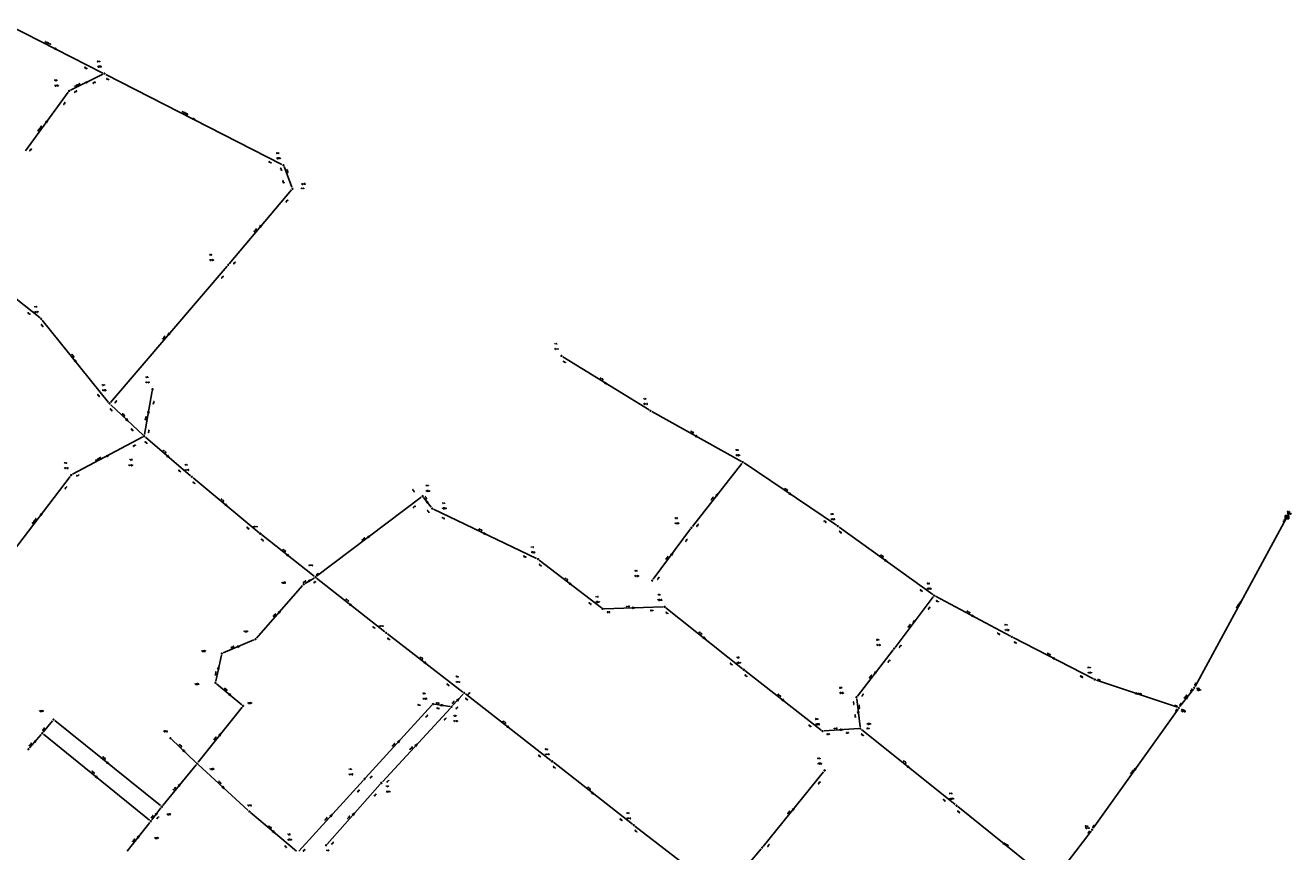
# Model space of a CAD drawing. Header units: metres. Extents: x 183111 to 185656, y 327391 to 329490.
# Tile 23 of 23: x 185020 to 185656, y 329038 to 329453. Entities that reach past the tile are written whole.
import ezdxf

# ---------------------------------------------------------------- set-up
doc = ezdxf.new("R2010")
doc.units = ezdxf.units.M
doc.header["$LTSCALE"] = 0.2
for name, color, linetype in [('B_RIO_L_PUTDEKSEL', 252, 'Continuous'), ('I90_PUTNUMMER', 252, 'Continuous'), ('I90_STRENG', 252, 'Continuous'), ('I90_TEKST', 252, 'Continuous')]:
    doc.layers.add(name, color=color, linetype=linetype)
doc.styles.get("Standard").update_dxf_attribs({"font": 'romans.shx'})

msp = doc.modelspace()

# ---------------------------------------------------------------- linework, layer by layer
at = {"layer": 'B_RIO_L_PUTDEKSEL', "lineweight": -3}
for centre in [(185059.5, 329429.1), (185041.8, 329420.4), (185149.5, 329383), (185154.1, 329371.2), (185121.8, 329332.9), (185027.8, 329305.7), (185289.3, 329287.1), (185083.7, 329270.3), (185062.1, 329263.1), (185334, 329259.5), (185079.5, 329246.7), (185380.4, 329233.7), (185042.8, 329227.2), (185103.5, 329226.3), (185219.5, 329216.5), (185224.3, 329210.3), (185137.9, 329197.7), (185354.6, 329200.7), (185428.2, 329201.5), (185277.5, 329184.9), (185159.7, 329172.3), (185165.6, 329175.8), (185334.9, 329174.1), (185476.6, 329166.6), (185310, 329159.9), (185341.2, 329160.9), (185201.2, 329147.8), (185135.4, 329144.6), (185456.5, 329139.9), (185515.7, 329145.8), (185118.5, 329137.4), (185380.9, 329129.3), (185115.3, 329122.7), (185557.4, 329124.3), (185240.4, 329117.6), (185437.6, 329115.4), (185607.4, 329120.2), (185129.2, 329111.1), (185224.7, 329112), (185234, 329110.6), (185599.7, 329110.1), (185034, 329104.2), (185028.3, 329097.3), (185420.5, 329098.4), (185439.5, 329099.7), (185021.3, 329089.3), (185092.7, 329094.8), (185284.6, 329083.2), (185106.1, 329082.1), (185421.6, 329078.6), (185190.3, 329074.3), (185198.7, 329072.3), (185088.4, 329060.4), (185132.4, 329057.9), (185487.9, 329060.9), (185082.9, 329053.1), (185325.6, 329051.1), (185556, 329048.8), (185171, 329041), (185390.2, 329039.8)]:
    msp.add_circle(centre, 0.25, dxfattribs=at)
at = {"layer": 'I90_STRENG', "lineweight": -3, "ltscale": 0.7}
for points in [[(185011.5, 329453.4), (185058.78, 329429.4)], [(185034.77, 329441.98), (185034.47, 329441.4)], [(185034.47, 329441.4), (185034.91, 329441.55)], [(185035.78, 329441.1), (185034.47, 329441.4)], [(185035.2, 329441.4), (185034.47, 329441.4)], [(185035.49, 329441.25), (185034.47, 329441.4)], [(185034.62, 329441.69), (185035.78, 329441.1)], [(185035.78, 329441.1), (185034.77, 329441.98)], [(185034.77, 329441.98), (185035.2, 329441.4)], [(185034.91, 329441.55), (185034.77, 329441.98)], [(185034.77, 329441.98), (185035.49, 329441.25)], [(185042.5, 329420.8), (185058.77, 329428.78)], [(185060.2, 329428.7), (185148.78, 329383.33)], [(185019.8, 329390.3), (185041.36, 329419.82)], [(185051.28, 329425.09), (185049.97, 329424.8)], [(185049.97, 329424.8), (185050.99, 329424.94)], [(185049.97, 329424.8), (185050.26, 329424.22)], [(185049.97, 329424.8), (185050.7, 329424.8)], [(185050.41, 329424.66), (185049.97, 329424.8)], [(185050.12, 329424.51), (185051.28, 329425.09)], [(185051.28, 329425.09), (185050.26, 329424.22)], [(185050.99, 329424.94), (185050.26, 329424.22)], [(185050.7, 329424.8), (185050.26, 329424.22)], [(185050.26, 329424.22), (185050.41, 329424.66)], [(185030.88, 329405.52), (185029.85, 329404.67)], [(185029.85, 329404.67), (185030.69, 329405.26)], [(185029.85, 329404.67), (185030.5, 329405)], [(185030.31, 329404.74), (185029.85, 329404.67)], [(185029.85, 329404.67), (185030.38, 329404.28)], [(185030.12, 329404.47), (185030.88, 329405.52)], [(185030.38, 329404.28), (185030.31, 329404.74)], [(185030.88, 329405.52), (185030.38, 329404.28)], [(185030.69, 329405.26), (185030.38, 329404.28)], [(185030.5, 329405), (185030.38, 329404.28)], [(185104.07, 329406.68), (185103.77, 329406.11)], [(185103.77, 329406.11), (185104.21, 329406.25)], [(185105.08, 329405.8), (185103.77, 329406.11)], [(185104.5, 329406.1), (185103.77, 329406.11)], [(185104.79, 329405.95), (185103.77, 329406.11)], [(185103.92, 329406.4), (185105.08, 329405.8)], [(185105.08, 329405.8), (185104.07, 329406.68)], [(185104.07, 329406.68), (185104.5, 329406.1)], [(185104.21, 329406.25), (185104.07, 329406.68)], [(185104.07, 329406.68), (185104.79, 329405.95)], [(185149.8, 329382.3), (185153.81, 329371.98)], [(185122.3, 329333.5), (185153.57, 329370.56)], [(185137.48, 329351.6), (185138.07, 329352.81)], [(185138.32, 329352.6), (185137.48, 329351.6)], [(185137.48, 329351.6), (185138.57, 329352.39)], [(185137.69, 329351.85), (185138.07, 329352.81)], [(185138.57, 329352.39), (185137.69, 329351.85)], [(185137.9, 329352.1), (185138.07, 329352.81)], [(185138.57, 329352.39), (185137.9, 329352.1)], [(185138.57, 329352.39), (185138.07, 329352.81)], [(185138.07, 329352.81), (185138.11, 329352.35)], [(185138.11, 329352.35), (185138.57, 329352.39)], [(184981.2, 329342.6), (185027.15, 329306.18)], [(185062.6, 329263.7), (185121.27, 329332.29)], [(185028.3, 329305.1), (185061.6, 329263.75)], [(185091.48, 329297.51), (185092.08, 329298.71)], [(185092.32, 329298.49), (185091.48, 329297.51)], [(185091.48, 329297.51), (185092.57, 329298.28)], [(185091.69, 329297.75), (185092.08, 329298.71)], [(185092.57, 329298.28), (185091.69, 329297.75)], [(185091.9, 329298), (185092.08, 329298.71)], [(185092.57, 329298.28), (185091.9, 329298)], [(185092.57, 329298.28), (185092.08, 329298.71)], [(185092.08, 329298.71), (185092.11, 329298.25)], [(185092.11, 329298.25), (185092.57, 329298.28)], [(185290, 329286.7), (185333.34, 329259.95)], [(185044.74, 329285.11), (185044.24, 329284.7)], [(185045.31, 329283.89), (185044.24, 329284.7)], [(185044.9, 329284.4), (185044.24, 329284.7)], [(185044.24, 329284.7), (185044.7, 329284.65)], [(185045.1, 329284.15), (185044.24, 329284.7)], [(185044.49, 329284.91), (185045.31, 329283.89)], [(185044.7, 329284.65), (185044.74, 329285.11)], [(185045.31, 329283.89), (185044.74, 329285.11)], [(185044.74, 329285.11), (185044.9, 329284.4)], [(185044.74, 329285.11), (185045.1, 329284.15)], [(185311.32, 329273.92), (185310.98, 329273.36)], [(185310.98, 329273.36), (185311.42, 329273.47)], [(185311.15, 329273.64), (185312.25, 329272.96)], [(185312.25, 329272.96), (185311.32, 329273.92)], [(185311.32, 329273.92), (185311.7, 329273.3)], [(185311.42, 329273.47), (185311.32, 329273.92)], [(185311.32, 329273.92), (185311.98, 329273.13)], [(185079.6, 329247.5), (185083.52, 329269.55)], [(185312.25, 329272.96), (185310.98, 329273.36)], [(185311.7, 329273.3), (185310.98, 329273.36)], [(185311.98, 329273.13), (185310.98, 329273.36)], [(185062.7, 329262.5), (185078.94, 329247.19)], [(185070.55, 329255.58), (185070.1, 329255.11)], [(185070.1, 329255.11), (185070.56, 329255.12)], [(185071.27, 329254.45), (185070.1, 329255.11)], [(185070.8, 329254.9), (185070.1, 329255.11)], [(185071.04, 329254.68), (185070.1, 329255.11)], [(185070.33, 329255.34), (185071.27, 329254.45)], [(185071.27, 329254.45), (185070.55, 329255.58)], [(185070.55, 329255.58), (185070.8, 329254.9)], [(185070.56, 329255.12), (185070.55, 329255.58)], [(185070.55, 329255.58), (185071.04, 329254.68)], [(185081.49, 329257.86), (185081.39, 329259.2)], [(185082.03, 329259.08), (185081.39, 329259.2)], [(185081.6, 329258.5), (185081.39, 329259.2)], [(185081.39, 329259.2), (185081.66, 329258.82)], [(185081.54, 329258.18), (185081.39, 329259.2)], [(185081.71, 329259.14), (185081.49, 329257.86)], [(185081.49, 329257.86), (185082.03, 329259.08)], [(185082.03, 329259.08), (185081.54, 329258.18)], [(185082.03, 329259.08), (185081.6, 329258.5)], [(185081.66, 329258.82), (185082.03, 329259.08)], [(185334.7, 329259.1), (185379.71, 329234.07)], [(185043.5, 329227.6), (185078.79, 329246.35)], [(185080.1, 329246.2), (185102.88, 329226.86)], [(185356.79, 329247.2), (185356.47, 329246.63)], [(185356.47, 329246.63), (185356.92, 329246.76)], [(185357.77, 329246.28), (185356.47, 329246.63)], [(185357.2, 329246.6), (185356.47, 329246.63)], [(185357.48, 329246.44), (185356.47, 329246.63)], [(185356.63, 329246.91), (185357.77, 329246.28)], [(185357.77, 329246.28), (185356.79, 329247.2)], [(185356.79, 329247.2), (185357.2, 329246.6)], [(185356.92, 329246.76), (185356.79, 329247.2)], [(185356.79, 329247.2), (185357.48, 329246.44)], [(185061.77, 329237.2), (185060.47, 329236.88)], [(185060.47, 329236.88), (185061.49, 329237.05)], [(185060.47, 329236.88), (185061.2, 329236.9)], [(185060.47, 329236.88), (185060.78, 329236.31)], [(185060.91, 329236.75), (185060.47, 329236.88)], [(185060.62, 329236.59), (185061.77, 329237.2)], [(185061.77, 329237.2), (185060.78, 329236.31)], [(185061.49, 329237.05), (185060.78, 329236.31)], [(185061.2, 329236.9), (185060.78, 329236.31)], [(185060.78, 329236.31), (185060.91, 329236.75)], [(185091.21, 329237.17), (185090.79, 329236.67)], [(185090.79, 329236.67), (185091.25, 329236.71)], [(185091.99, 329236.08), (185090.79, 329236.67)], [(185091.5, 329236.5), (185090.79, 329236.67)], [(185091.75, 329236.29), (185090.79, 329236.67)], [(185091, 329236.92), (185091.99, 329236.08)], [(185091.99, 329236.08), (185091.21, 329237.17)], [(185091.21, 329237.17), (185091.5, 329236.5)], [(185091.25, 329236.71), (185091.21, 329237.17)], [(185091.21, 329237.17), (185091.75, 329236.29)], [(185355.1, 329201.3), (185379.93, 329233.04)], [(185381.1, 329233.3), (185427.56, 329202.01)], [(185013.4, 329188.4), (185042.32, 329226.51)], [(185104.1, 329225.8), (185137.28, 329198.2)], [(185367.9, 329217.71), (185366.84, 329216.89)], [(185366.84, 329216.89), (185367.7, 329217.46)], [(185366.84, 329216.89), (185367.5, 329217.2)], [(185367.3, 329216.94), (185366.84, 329216.89)], [(185366.84, 329216.89), (185367.36, 329216.49)], [(185367.1, 329216.69), (185367.9, 329217.71)], [(185367.36, 329216.49), (185367.3, 329216.94)], [(185367.9, 329217.71), (185367.36, 329216.49)], [(185367.7, 329217.46), (185367.36, 329216.49)], [(185367.5, 329217.2), (185367.36, 329216.49)], [(185403.94, 329218.23), (185403.58, 329217.69)], [(185403.58, 329217.69), (185404.03, 329217.78)], [(185404.84, 329217.24), (185403.58, 329217.69)], [(185404.3, 329217.6), (185403.58, 329217.69)], [(185404.57, 329217.42), (185403.58, 329217.69)], [(185403.76, 329217.96), (185404.84, 329217.24)], [(185404.84, 329217.24), (185403.94, 329218.23)], [(185403.94, 329218.23), (185404.3, 329217.6)], [(185404.03, 329217.78), (185403.94, 329218.23)], [(185403.94, 329218.23), (185404.57, 329217.42)], [(185120.41, 329212.66), (185119.99, 329212.16)], [(185119.99, 329212.16), (185120.45, 329212.21)], [(185121.2, 329211.58), (185119.99, 329212.16)], [(185120.7, 329212), (185119.99, 329212.16)], [(185120.95, 329211.79), (185119.99, 329212.16)], [(185120.2, 329212.41), (185121.2, 329211.58)], [(185121.2, 329211.58), (185120.41, 329212.66)], [(185120.41, 329212.66), (185120.7, 329212)], [(185120.45, 329212.21), (185120.41, 329212.66)], [(185120.41, 329212.66), (185120.95, 329211.79)], [(185166.2, 329176.3), (185218.83, 329216.02)], [(185220, 329215.9), (185223.82, 329210.98)], [(185221.76, 329214.11), (185221.24, 329213.71)], [(185222.3, 329212.89), (185221.24, 329213.71)], [(185221.9, 329213.4), (185221.24, 329213.71)], [(185221.24, 329213.71), (185221.7, 329213.66)], [(185222.1, 329213.14), (185221.24, 329213.71)], [(185221.5, 329213.91), (185222.3, 329212.89)], [(185221.7, 329213.66), (185221.76, 329214.11)], [(185222.3, 329212.89), (185221.76, 329214.11)], [(185221.76, 329214.11), (185221.9, 329213.4)], [(185221.76, 329214.11), (185222.1, 329213.14)], [(185225, 329210), (185276.76, 329185.28)], [(185028.19, 329208.02), (185027.15, 329207.18)], [(185027.15, 329207.18), (185028, 329207.76)], [(185027.15, 329207.18), (185027.8, 329207.5)], [(185027.6, 329207.24), (185027.15, 329207.18)], [(185027.15, 329207.18), (185027.67, 329206.78)], [(185027.41, 329206.98), (185028.19, 329208.02)], [(185027.67, 329206.78), (185027.6, 329207.24)], [(185028.19, 329208.02), (185027.67, 329206.78)], [(185028, 329207.76), (185027.67, 329206.78)], [(185027.8, 329207.5), (185027.67, 329206.78)], [(185607.8, 329120.9), (185653.63, 329205.31)], [(185654.9, 329206.9), (185653.1, 329206.9)], [(185653.1, 329206.9), (185653.1, 329205.1)], [(185653.1, 329205.1), (185654.9, 329205.1)], [(185654.6, 329206.6), (185653.4, 329206.6)], [(185653.4, 329206.6), (185653.4, 329205.4)], [(185653.4, 329206.6), (185654.6, 329205.4)], [(185653.4, 329206.36), (185654.36, 329205.4)], [(185653.4, 329206.12), (185654.12, 329205.4)], [(185653.4, 329205.88), (185653.88, 329205.4)], [(185653.4, 329205.64), (185653.64, 329205.4)], [(185653.4, 329205.4), (185654.6, 329205.4)], [(185653.64, 329206.6), (185654.6, 329205.64)], [(185653.88, 329206.6), (185654.6, 329205.88)], [(185654.12, 329206.6), (185654.6, 329206.12)], [(185654.36, 329206.6), (185654.6, 329206.36)], [(185654.6, 329205.4), (185654.6, 329206.6)], [(185654.9, 329205.1), (185654.9, 329206.9)], [(185138.5, 329197.2), (185164.93, 329176.32)], [(185250.45, 329198.17), (185250.17, 329197.59)], [(185250.17, 329197.59), (185250.61, 329197.74)], [(185250.9, 329197.6), (185250.17, 329197.59)], [(185251.49, 329197.32), (185250.17, 329197.59)], [(185251.19, 329197.46), (185250.17, 329197.59)], [(185250.31, 329197.88), (185251.49, 329197.32)], [(185251.49, 329197.32), (185250.45, 329198.17)], [(185250.45, 329198.17), (185250.9, 329197.6)], [(185250.61, 329197.74), (185250.45, 329198.17)], [(185250.45, 329198.17), (185251.19, 329197.46)], [(185335.4, 329174.8), (185354.14, 329200.11)], [(185428.9, 329201), (185476, 329167.03)], [(185193.02, 329196.59), (185191.79, 329196.07)], [(185191.79, 329196.07), (185192.76, 329196.4)], [(185191.79, 329196.07), (185192.5, 329196.2)], [(185191.79, 329196.07), (185192.18, 329195.55)], [(185192.24, 329196), (185191.79, 329196.07)], [(185191.98, 329195.81), (185193.02, 329196.59)], [(185193.02, 329196.59), (185192.18, 329195.55)], [(185192.76, 329196.4), (185192.18, 329195.55)], [(185192.5, 329196.2), (185192.18, 329195.55)], [(185192.18, 329195.55), (185192.24, 329196)], [(185151.49, 329187.46), (185151.09, 329186.95)], [(185151.09, 329186.95), (185151.54, 329187)], [(185152.31, 329186.4), (185151.09, 329186.95)], [(185151.8, 329186.8), (185151.09, 329186.95)], [(185152.05, 329186.6), (185151.09, 329186.95)], [(185151.29, 329187.2), (185152.31, 329186.4)], [(185152.31, 329186.4), (185151.49, 329187.46)], [(185151.49, 329187.46), (185151.8, 329186.8)], [(185151.54, 329187), (185151.49, 329187.46)], [(185151.49, 329187.46), (185152.05, 329186.6)], [(185345.19, 329187.92), (185344.15, 329187.07)], [(185344.15, 329187.07), (185344.99, 329187.66)], [(185344.15, 329187.07), (185344.8, 329187.4)], [(185344.61, 329187.14), (185344.15, 329187.07)], [(185344.15, 329187.07), (185344.67, 329186.68)], [(185344.41, 329186.88), (185345.19, 329187.92)], [(185344.67, 329186.68), (185344.61, 329187.14)], [(185345.19, 329187.92), (185344.67, 329186.68)], [(185344.99, 329187.66), (185344.67, 329186.68)], [(185344.8, 329187.4), (185344.67, 329186.68)], [(185452.06, 329184.74), (185451.68, 329184.22)], [(185451.87, 329184.48), (185452.93, 329183.72)], [(185452.93, 329183.72), (185452.06, 329184.74)], [(185452.06, 329184.74), (185452.4, 329184.1)], [(185452.14, 329184.29), (185452.06, 329184.74)], [(185452.06, 329184.74), (185452.66, 329183.91)], [(185278.1, 329184.4), (185309.33, 329160.38)], [(185451.68, 329184.22), (185452.14, 329184.29)], [(185452.93, 329183.72), (185451.68, 329184.22)], [(185452.4, 329184.1), (185451.68, 329184.22)], [(185452.66, 329183.91), (185451.68, 329184.22)], [(185135.9, 329145.2), (185159.14, 329171.71)], [(185160.4, 329172.7), (185164.91, 329175.38)], [(185163.26, 329174.43), (185161.98, 329174.05)], [(185161.98, 329174.05), (185162.98, 329174.27)], [(185161.98, 329174.05), (185162.7, 329174.1)], [(185161.98, 329174.05), (185162.31, 329173.49)], [(185162.42, 329173.93), (185161.98, 329174.05)], [(185162.14, 329173.77), (185163.26, 329174.43)], [(185163.26, 329174.43), (185162.31, 329173.49)], [(185162.98, 329174.27), (185162.31, 329173.49)], [(185162.7, 329174.1), (185162.31, 329173.49)], [(185162.31, 329173.49), (185162.42, 329173.93)], [(185166.2, 329175.3), (185200.55, 329148.29)], [(185293.48, 329173.05), (185293.09, 329172.54)], [(185293.09, 329172.54), (185293.54, 329172.6)], [(185294.32, 329172), (185293.09, 329172.54)], [(185293.8, 329172.4), (185293.09, 329172.54)], [(185294.06, 329172.2), (185293.09, 329172.54)], [(185293.28, 329172.8), (185294.32, 329172)], [(185294.32, 329172), (185293.48, 329173.05)], [(185293.48, 329173.05), (185293.8, 329172.4)], [(185293.54, 329172.6), (185293.48, 329173.05)], [(185293.48, 329173.05), (185294.06, 329172.2)], [(185457, 329140.5), (185476.13, 329165.91)], [(185477.3, 329166.2), (185515, 329146.17)], [(185183.09, 329162.46), (185182.69, 329161.95)], [(185182.69, 329161.95), (185183.14, 329162)], [(185183.91, 329161.4), (185182.69, 329161.95)], [(185183.4, 329161.8), (185182.69, 329161.95)], [(185183.65, 329161.6), (185182.69, 329161.95)], [(185182.89, 329162.2), (185183.91, 329161.4)], [(185183.91, 329161.4), (185183.09, 329162.46)], [(185183.09, 329162.46), (185183.4, 329161.8)], [(185183.14, 329162), (185183.09, 329162.46)], [(185183.09, 329162.46), (185183.65, 329161.6)], [(185310.8, 329159.9), (185340.4, 329160.85)], [(185326.25, 329160.42), (185324.94, 329160.7)], [(185324.94, 329160.7), (185324.96, 329160.05)], [(185324.94, 329160.7), (185325.6, 329160.4)], [(185325.27, 329160.39), (185324.94, 329160.7)], [(185324.94, 329160.7), (185325.92, 329160.41)], [(185324.95, 329160.38), (185326.25, 329160.42)], [(185326.25, 329160.42), (185324.96, 329160.05)], [(185325.92, 329160.41), (185324.96, 329160.05)], [(185325.6, 329160.4), (185324.96, 329160.05)], [(185324.96, 329160.05), (185325.27, 329160.39)], [(185341.8, 329160.4), (185380.25, 329129.8)], [(185631.01, 329163.67), (185630.1, 329162.68)], [(185630.1, 329162.68), (185630.86, 329163.39)], [(185630.1, 329162.68), (185630.7, 329163.1)], [(185630.54, 329162.81), (185630.1, 329162.68)], [(185630.1, 329162.68), (185630.67, 329162.37)], [(185630.39, 329162.53), (185631.01, 329163.67)], [(185630.67, 329162.37), (185630.54, 329162.81)], [(185631.01, 329163.67), (185630.67, 329162.37)], [(185630.86, 329163.39), (185630.67, 329162.37)], [(185630.7, 329163.1), (185630.67, 329162.37)], [(185148.03, 329158.89), (185146.93, 329158.12)], [(185146.93, 329158.12), (185147.81, 329158.64)], [(185146.93, 329158.12), (185147.6, 329158.4)], [(185147.39, 329158.16), (185146.93, 329158.12)], [(185146.93, 329158.12), (185147.42, 329157.7)], [(185147.17, 329157.91), (185148.03, 329158.89)], [(185147.42, 329157.7), (185147.39, 329158.16)], [(185148.03, 329158.89), (185147.42, 329157.7)], [(185147.81, 329158.64), (185147.42, 329157.7)], [(185147.6, 329158.4), (185147.42, 329157.7)], [(185466.11, 329152.78), (185466.63, 329154.01)], [(185466.89, 329153.82), (185466.11, 329152.78)], [(185466.11, 329152.78), (185467.15, 329153.62)], [(185466.3, 329153.04), (185466.63, 329154.01)], [(185467.15, 329153.62), (185466.3, 329153.04)], [(185466.5, 329153.3), (185466.63, 329154.01)], [(185467.15, 329153.62), (185466.5, 329153.3)], [(185467.15, 329153.62), (185466.63, 329154.01)], [(185466.63, 329154.01), (185466.7, 329153.56)], [(185466.7, 329153.56), (185467.15, 329153.62)], [(185495.78, 329156.79), (185495.47, 329156.22)], [(185495.47, 329156.22), (185495.91, 329156.35)], [(185496.77, 329155.9), (185495.47, 329156.22)], [(185496.2, 329156.2), (185495.47, 329156.22)], [(185496.49, 329156.05), (185495.47, 329156.22)], [(185495.62, 329156.5), (185496.77, 329155.9)], [(185496.77, 329155.9), (185495.78, 329156.79)], [(185495.78, 329156.79), (185496.2, 329156.2)], [(185495.91, 329156.35), (185495.78, 329156.79)], [(185495.78, 329156.79), (185496.49, 329156.05)], [(185201.8, 329147.3), (185239.73, 329118.05)], [(185119.2, 329137.7), (185134.63, 329144.26)], [(185127.6, 329141.25), (185126.27, 329141.04)], [(185126.27, 329141.04), (185127.3, 329141.13)], [(185126.27, 329141.04), (185126.53, 329140.45)], [(185126.27, 329141.04), (185127, 329141)], [(185126.7, 329140.87), (185126.27, 329141.04)], [(185126.4, 329140.74), (185127.6, 329141.25)], [(185127.6, 329141.25), (185126.53, 329140.45)], [(185127.3, 329141.13), (185126.53, 329140.45)], [(185127, 329141), (185126.53, 329140.45)], [(185126.53, 329140.45), (185126.7, 329140.87)], [(185360.79, 329145.76), (185360.39, 329145.25)], [(185360.39, 329145.25), (185360.85, 329145.3)], [(185361.61, 329144.7), (185360.39, 329145.25)], [(185361.1, 329145.1), (185360.39, 329145.25)], [(185361.35, 329144.9), (185360.39, 329145.25)], [(185360.59, 329145.5), (185361.61, 329144.7)], [(185361.61, 329144.7), (185360.79, 329145.76)], [(185360.79, 329145.76), (185361.1, 329145.1)], [(185360.85, 329145.3), (185360.79, 329145.76)], [(185360.79, 329145.76), (185361.35, 329144.9)], [(185516.4, 329145.4), (185556.68, 329124.64)], [(185115.5, 329123.5), (185118.36, 329136.65)], [(185438.1, 329116), (185456.03, 329139.23)], [(185537.18, 329134.8), (185536.02, 329135.4)], [(185536.02, 329135.4), (185537.03, 329134.51)], [(185536.02, 329135.4), (185537.33, 329135.09)], [(185537.03, 329134.51), (185536.31, 329135.25)], [(185536.31, 329135.25), (185537.33, 329135.09)], [(185537.03, 329134.51), (185536.6, 329135.1)], [(185536.6, 329135.1), (185537.33, 329135.09)], [(185537.33, 329135.09), (185536.89, 329134.95)], [(185536.89, 329134.95), (185537.03, 329134.51)], [(185537.03, 329134.51), (185537.33, 329135.09)], [(185117.04, 329130.73), (185116.44, 329129.53)], [(185116.44, 329129.53), (185116.97, 329130.42)], [(185116.44, 329129.53), (185116.9, 329130.1)], [(185116.83, 329129.78), (185116.44, 329129.53)], [(185116.44, 329129.53), (185117.08, 329129.4)], [(185116.76, 329129.46), (185117.04, 329130.73)], [(185117.08, 329129.4), (185116.83, 329129.78)], [(185116.9, 329130.1), (185117.08, 329129.4)], [(185116.97, 329130.42), (185117.08, 329129.4)], [(185117.04, 329130.73), (185117.08, 329129.4)], [(185220.48, 329133.35), (185220.09, 329132.84)], [(185220.09, 329132.84), (185220.54, 329132.9)], [(185220.8, 329132.7), (185220.09, 329132.84)], [(185221.06, 329132.5), (185220.09, 329132.84)], [(185221.31, 329132.3), (185220.09, 329132.84)], [(185220.29, 329133.1), (185221.31, 329132.3)], [(185220.48, 329133.35), (185220.8, 329132.7)], [(185220.54, 329132.9), (185220.48, 329133.35)], [(185220.48, 329133.35), (185221.06, 329132.5)], [(185221.31, 329132.3), (185220.48, 329133.35)], [(185381.5, 329128.8), (185419.83, 329098.87)], [(185446.6, 329127.18), (185447.14, 329128.41)], [(185447.4, 329128.21), (185446.6, 329127.18)], [(185446.6, 329127.18), (185447.65, 329128.02)], [(185446.8, 329127.44), (185447.14, 329128.41)], [(185447.65, 329128.02), (185446.8, 329127.44)], [(185447, 329127.7), (185447.14, 329128.41)], [(185447.65, 329128.02), (185447, 329127.7)], [(185447.65, 329128.02), (185447.14, 329128.41)], [(185447.14, 329128.41), (185447.2, 329127.96)], [(185447.2, 329127.96), (185447.65, 329128.02)], [(185115.9, 329122.2), (185128.58, 329111.63)], [(185558.2, 329124.1), (185598.98, 329110.39)], [(185122.8, 329116.48), (185121.8, 329117.32)], [(185121.8, 329117.32), (185122.59, 329116.23)], [(185121.8, 329117.32), (185123.01, 329116.73)], [(185122.59, 329116.23), (185122.05, 329117.11)], [(185122.05, 329117.11), (185123.01, 329116.73)], [(185122.59, 329116.23), (185122.3, 329116.9)], [(185122.3, 329116.9), (185123.01, 329116.73)], [(185123.01, 329116.73), (185122.55, 329116.69)], [(185122.55, 329116.69), (185122.59, 329116.23)], [(185122.59, 329116.23), (185123.01, 329116.73)], [(185234.5, 329111.2), (185239.83, 329117.02)], [(185237.64, 329114.58), (185236.52, 329113.84)], [(185236.76, 329113.62), (185237.64, 329114.58)], [(185237.64, 329114.58), (185237, 329113.4)], [(185241, 329117.1), (185283.92, 329083.67)], [(185400.39, 329114.56), (185399.99, 329114.04)], [(185401.21, 329113.5), (185400.39, 329114.56)], [(185400.39, 329114.56), (185400.7, 329113.9)], [(185400.44, 329114.1), (185400.39, 329114.56)], [(185400.39, 329114.56), (185400.96, 329113.7)], [(185437.7, 329114.6), (185439.41, 329100.47)], [(185578.09, 329117.72), (185577.88, 329117.1)], [(185577.88, 329117.1), (185578.29, 329117.3)], [(185578.6, 329117.2), (185577.88, 329117.1)], [(185579.22, 329116.99), (185577.88, 329117.1)], [(185578.91, 329117.1), (185577.88, 329117.1)], [(185577.98, 329117.41), (185579.22, 329116.99)], [(185579.22, 329116.99), (185578.09, 329117.72)], [(185578.09, 329117.72), (185578.6, 329117.2)], [(185578.29, 329117.3), (185578.09, 329117.72)], [(185578.09, 329117.72), (185578.91, 329117.1)], [(185600.2, 329110.7), (185606.93, 329119.52)], [(185603.99, 329115.62), (185602.95, 329114.78)], [(185602.95, 329114.78), (185603.8, 329115.36)], [(185602.95, 329114.78), (185603.6, 329115.1)], [(185603.4, 329114.84), (185602.95, 329114.78)], [(185602.95, 329114.78), (185603.46, 329114.39)], [(185603.2, 329114.58), (185603.99, 329115.62)], [(185603.46, 329114.39), (185603.4, 329114.84)], [(185603.99, 329115.62), (185603.46, 329114.39)], [(185603.8, 329115.36), (185603.46, 329114.39)], [(185603.6, 329115.1), (185603.46, 329114.39)], [(185106.6, 329082.7), (185128.71, 329110.45)], [(185190.8, 329074.9), (185224.12, 329111.41)], [(185199.3, 329072.9), (185233.51, 329110)], [(185225.5, 329111.9), (185233.21, 329110.73)], [(185228.7, 329111.72), (185228.61, 329111.08)], [(185228.61, 329111.08), (185228.98, 329111.35)], [(185229.3, 329111.3), (185228.61, 329111.08)], [(185229.62, 329111.25), (185228.61, 329111.08)], [(185229.94, 329111.2), (185228.61, 329111.08)], [(185228.66, 329111.4), (185229.94, 329111.2)], [(185229.94, 329111.2), (185228.7, 329111.72)], [(185228.7, 329111.72), (185229.3, 329111.3)], [(185228.98, 329111.35), (185228.7, 329111.72)], [(185228.7, 329111.72), (185229.62, 329111.25)], [(185236.52, 329113.84), (185237.42, 329114.34)], [(185236.52, 329113.84), (185237.2, 329114.1)], [(185236.98, 329113.86), (185236.52, 329113.84)], [(185236.52, 329113.84), (185237, 329113.4)], [(185237, 329113.4), (185236.98, 329113.86)], [(185237.42, 329114.34), (185237, 329113.4)], [(185237.2, 329114.1), (185237, 329113.4)], [(185399.99, 329114.04), (185400.44, 329114.1)], [(185401.21, 329113.5), (185399.99, 329114.04)], [(185400.7, 329113.9), (185399.99, 329114.04)], [(185400.96, 329113.7), (185399.99, 329114.04)], [(185400.19, 329114.3), (185401.21, 329113.5)], [(185438.74, 329108.28), (185438.1, 329108.21)], [(185438.58, 329106.95), (185438.1, 329108.21)], [(185438.5, 329107.6), (185438.1, 329108.21)], [(185438.1, 329108.21), (185438.46, 329107.92)], [(185438.54, 329107.28), (185438.1, 329108.21)], [(185438.42, 329108.24), (185438.58, 329106.95)], [(185438.46, 329107.92), (185438.74, 329108.28)], [(185438.74, 329108.28), (185438.5, 329107.6)], [(185438.74, 329108.28), (185438.54, 329107.28)], [(185438.58, 329106.95), (185438.74, 329108.28)], [(185556.5, 329049.5), (185599.27, 329109.48)], [(185028.8, 329097.9), (185033.48, 329103.54)], [(185034.6, 329103.7), (185087.76, 329060.93)], [(185021.8, 329089.9), (185027.75, 329096.7)], [(185028.9, 329096.8), (185082.27, 329053.58)], [(185118.11, 329097.11), (185117.04, 329096.29)], [(185117.04, 329096.29), (185117.9, 329096.85)], [(185117.04, 329096.29), (185117.7, 329096.6)], [(185117.5, 329096.34), (185117.04, 329096.29)], [(185117.04, 329096.29), (185117.55, 329095.89)], [(185117.29, 329096.09), (185118.11, 329097.11)], [(185117.55, 329095.89), (185117.5, 329096.34)], [(185118.11, 329097.11), (185117.55, 329095.89)], [(185117.9, 329096.85), (185117.55, 329095.89)], [(185117.7, 329096.6), (185117.55, 329095.89)], [(185262.19, 329101.05), (185261.79, 329100.54)], [(185261.79, 329100.54), (185262.24, 329100.6)], [(185263.01, 329100), (185261.79, 329100.54)], [(185262.5, 329100.4), (185261.79, 329100.54)], [(185262.76, 329100.2), (185261.79, 329100.54)], [(185261.99, 329100.8), (185263.01, 329100)], [(185263.01, 329100), (185262.19, 329101.05)], [(185262.19, 329101.05), (185262.5, 329100.4)], [(185262.24, 329100.6), (185262.19, 329101.05)], [(185262.19, 329101.05), (185262.76, 329100.2)], [(185421.3, 329098.5), (185438.7, 329099.67)], [(185430.65, 329099.14), (185429.33, 329099.38)], [(185429.33, 329099.38), (185429.37, 329098.73)], [(185429.33, 329099.38), (185430, 329099.1)], [(185429.67, 329099.08), (185429.33, 329099.38)], [(185429.33, 329099.38), (185430.32, 329099.12)], [(185429.35, 329099.06), (185430.65, 329099.14)], [(185430.65, 329099.14), (185429.37, 329098.73)], [(185430.32, 329099.12), (185429.37, 329098.73)], [(185430, 329099.1), (185429.37, 329098.73)], [(185429.37, 329098.73), (185429.67, 329099.08)], [(185440.1, 329099.2), (185487.26, 329061.42)], [(185025.23, 329093.79), (185024.13, 329093.02)], [(185024.13, 329093.02), (185025.01, 329093.54)], [(185024.13, 329093.02), (185024.8, 329093.3)], [(185024.58, 329093.05), (185024.13, 329093.02)], [(185024.13, 329093.02), (185024.62, 329092.6)], [(185024.37, 329092.81), (185025.23, 329093.79)], [(185024.62, 329092.6), (185024.58, 329093.05)], [(185025.23, 329093.79), (185024.62, 329092.6)], [(185025.01, 329093.54), (185024.62, 329092.6)], [(185024.8, 329093.3), (185024.62, 329092.6)], [(185093.3, 329094.3), (185105.53, 329082.68)], [(185099.15, 329089.08), (185098.7, 329088.61)], [(185099.87, 329087.95), (185099.15, 329089.08)], [(185099.15, 329089.08), (185099.4, 329088.4)], [(185099.16, 329088.62), (185099.15, 329089.08)], [(185099.15, 329089.08), (185099.64, 329088.18)], [(185207.94, 329093.68), (185206.82, 329092.94)], [(185206.82, 329092.94), (185207.72, 329093.44)], [(185206.82, 329092.94), (185207.5, 329093.2)], [(185207.28, 329092.96), (185206.82, 329092.94)], [(185206.82, 329092.94), (185207.3, 329092.5)], [(185207.06, 329092.72), (185207.94, 329093.68)], [(185207.3, 329092.5), (185207.28, 329092.96)], [(185207.94, 329093.68), (185207.3, 329092.5)], [(185207.72, 329093.44), (185207.3, 329092.5)], [(185207.5, 329093.2), (185207.3, 329092.5)], [(185216.74, 329091.88), (185215.62, 329091.14)], [(185215.62, 329091.14), (185216.52, 329091.64)], [(185215.62, 329091.14), (185216.3, 329091.4)], [(185216.08, 329091.16), (185215.62, 329091.14)], [(185215.62, 329091.14), (185216.1, 329090.7)], [(185215.86, 329090.92), (185216.74, 329091.88)], [(185216.1, 329090.7), (185216.08, 329091.16)], [(185216.74, 329091.88), (185216.1, 329090.7)], [(185216.52, 329091.64), (185216.1, 329090.7)], [(185216.3, 329091.4), (185216.1, 329090.7)], [(185060.9, 329082.96), (185060.49, 329082.45)], [(185060.69, 329082.71), (185061.71, 329081.89)], [(185061.71, 329081.89), (185060.9, 329082.96)], [(185060.9, 329082.96), (185061.2, 329082.3)], [(185060.95, 329082.5), (185060.9, 329082.96)], [(185060.9, 329082.96), (185061.45, 329082.1)], [(185098.7, 329088.61), (185099.16, 329088.62)], [(185099.87, 329087.95), (185098.7, 329088.61)], [(185099.4, 329088.4), (185098.7, 329088.61)], [(185099.64, 329088.18), (185098.7, 329088.61)], [(185098.93, 329088.85), (185099.87, 329087.95)], [(185285.2, 329082.7), (185324.94, 329051.59)], [(185060.49, 329082.45), (185060.95, 329082.5)], [(185061.71, 329081.89), (185060.49, 329082.45)], [(185061.2, 329082.3), (185060.49, 329082.45)], [(185061.45, 329082.1), (185060.49, 329082.45)], [(185088.9, 329061), (185105.58, 329081.45)], [(185106.7, 329081.6), (185131.83, 329058.49)], [(185390.7, 329040.4), (185421.08, 329077.93)], [(185463.39, 329080.96), (185462.99, 329080.45)], [(185462.99, 329080.45), (185463.45, 329080.5)], [(185464.21, 329079.89), (185462.99, 329080.45)], [(185463.7, 329080.3), (185462.99, 329080.45)], [(185463.95, 329080.1), (185462.99, 329080.45)], [(185463.19, 329080.71), (185464.21, 329079.89)], [(185464.21, 329079.89), (185463.39, 329080.96)], [(185463.39, 329080.96), (185463.7, 329080.3)], [(185463.45, 329080.5), (185463.39, 329080.96)], [(185463.39, 329080.96), (185463.95, 329080.1)], [(185578.18, 329079.93), (185577.16, 329079.06)], [(185577.16, 329079.06), (185577.99, 329079.66)], [(185577.16, 329079.06), (185577.8, 329079.4)], [(185577.61, 329079.14), (185577.16, 329079.06)], [(185577.16, 329079.06), (185577.69, 329078.68)], [(185577.42, 329078.87), (185578.18, 329079.93)], [(185577.69, 329078.68), (185577.61, 329079.14)], [(185578.18, 329079.93), (185577.69, 329078.68)], [(185577.99, 329079.66), (185577.69, 329078.68)], [(185577.8, 329079.4), (185577.69, 329078.68)], [(185055.3, 329075.86), (185054.89, 329075.36)], [(185054.89, 329075.36), (185055.35, 329075.4)], [(185056.11, 329074.79), (185054.89, 329075.36)], [(185055.6, 329075.2), (185054.89, 329075.36)], [(185055.85, 329074.99), (185054.89, 329075.36)], [(185055.09, 329075.61), (185056.11, 329074.79)], [(185056.11, 329074.79), (185055.3, 329075.86)], [(185055.3, 329075.86), (185055.6, 329075.2)], [(185055.35, 329075.4), (185055.3, 329075.86)], [(185055.3, 329075.86), (185055.85, 329074.99)], [(185097.71, 329071.8), (185096.64, 329071)], [(185096.64, 329071), (185097.51, 329071.55)], [(185096.64, 329071), (185097.3, 329071.3)], [(185097.09, 329071.05), (185096.64, 329071)], [(185096.64, 329071), (185097.14, 329070.59)], [(185096.89, 329070.8), (185097.71, 329071.8)], [(185097.14, 329070.59), (185097.09, 329071.05)], [(185097.71, 329071.8), (185097.14, 329070.59)], [(185097.51, 329071.55), (185097.14, 329070.59)], [(185097.3, 329071.3), (185097.14, 329070.59)], [(185119.04, 329070.68), (185118.6, 329070.2)], [(185118.6, 329070.2), (185119.06, 329070.22)], [(185119.78, 329069.56), (185118.6, 329070.2)], [(185119.3, 329070), (185118.6, 329070.2)], [(185119.54, 329069.78), (185118.6, 329070.2)], [(185118.82, 329070.44), (185119.78, 329069.56)], [(185119.78, 329069.56), (185119.04, 329070.68)], [(185119.04, 329070.68), (185119.3, 329070)], [(185119.06, 329070.22), (185119.04, 329070.68)], [(185119.04, 329070.68), (185119.54, 329069.78)], [(185157.2, 329038), (185189.72, 329073.72)], [(185171.5, 329041.6), (185198.14, 329071.72)], [(185304.79, 329067.76), (185304.39, 329067.24)], [(185304.39, 329067.24), (185304.84, 329067.3)], [(185305.61, 329066.7), (185304.39, 329067.24)], [(185305.1, 329067.1), (185304.39, 329067.24)], [(185305.36, 329066.9), (185304.39, 329067.24)], [(185304.59, 329067.5), (185305.61, 329066.7)], [(185305.61, 329066.7), (185304.79, 329067.76)], [(185304.79, 329067.76), (185305.1, 329067.1)], [(185304.84, 329067.3), (185304.79, 329067.76)], [(185304.79, 329067.76), (185305.36, 329066.9)], [(185083.4, 329053.7), (185087.94, 329059.73)], [(185086.09, 329057.32), (185085.05, 329056.47)], [(185085.31, 329056.28), (185086.09, 329057.32)], [(185086.09, 329057.32), (185085.57, 329056.09)], [(185133, 329057.4), (185156.07, 329037.93)], [(185406.31, 329059.71), (185405.24, 329058.9)], [(185405.24, 329058.9), (185406.1, 329059.45)], [(185405.24, 329058.9), (185405.9, 329059.2)], [(185405.7, 329058.95), (185405.24, 329058.9)], [(185405.24, 329058.9), (185405.74, 329058.49)], [(185405.49, 329058.69), (185406.31, 329059.71)], [(185405.74, 329058.49), (185405.7, 329058.95)], [(185406.31, 329059.71), (185405.74, 329058.49)], [(185406.1, 329059.45), (185405.74, 329058.49)], [(185405.9, 329059.2), (185405.74, 329058.49)], [(185488.5, 329060.4), (185535.14, 329022.9)], [(185071, 329038), (185082.41, 329052.43)], [(185085.05, 329056.47), (185085.89, 329057.06)], [(185085.05, 329056.47), (185085.7, 329056.8)], [(185085.5, 329056.54), (185085.05, 329056.47)], [(185085.05, 329056.47), (185085.57, 329056.09)], [(185085.57, 329056.09), (185085.5, 329056.54)], [(185085.89, 329057.06), (185085.57, 329056.09)], [(185085.7, 329056.8), (185085.57, 329056.09)], [(185173.94, 329056.38), (185172.82, 329055.64)], [(185172.82, 329055.64), (185173.72, 329056.14)], [(185172.82, 329055.64), (185173.5, 329055.9)], [(185173.28, 329055.66), (185172.82, 329055.64)], [(185172.82, 329055.64), (185173.3, 329055.2)], [(185173.06, 329055.42), (185173.94, 329056.38)], [(185173.3, 329055.2), (185173.28, 329055.66)], [(185173.94, 329056.38), (185173.3, 329055.2)], [(185173.72, 329056.14), (185173.3, 329055.2)], [(185173.5, 329055.9), (185173.3, 329055.2)], [(185185.23, 329057.19), (185184.12, 329056.43)], [(185184.12, 329056.43), (185185.02, 329056.94)], [(185184.12, 329056.43), (185184.8, 329056.7)], [(185184.58, 329056.46), (185184.12, 329056.43)], [(185184.12, 329056.43), (185184.61, 329056)], [(185184.37, 329056.21), (185185.23, 329057.19)], [(185184.61, 329056), (185184.58, 329056.46)], [(185185.23, 329057.19), (185184.61, 329056)], [(185185.02, 329056.94), (185184.61, 329056)], [(185184.8, 329056.7), (185184.61, 329056)], [(185077.1, 329045.81), (185076.04, 329044.99)], [(185076.04, 329044.99), (185076.9, 329045.55)], [(185076.04, 329044.99), (185076.7, 329045.3)], [(185076.5, 329045.04), (185076.04, 329044.99)], [(185076.04, 329044.99), (185076.55, 329044.59)], [(185076.3, 329044.79), (185077.1, 329045.81)], [(185076.55, 329044.59), (185076.5, 329045.04)], [(185077.1, 329045.81), (185076.55, 329044.59)], [(185076.9, 329045.55), (185076.55, 329044.59)], [(185076.7, 329045.3), (185076.55, 329044.59)], [(185144.31, 329048.37), (185143.89, 329047.87)], [(185143.89, 329047.87), (185144.35, 329047.91)], [(185145.1, 329047.28), (185143.89, 329047.87)], [(185144.6, 329047.7), (185143.89, 329047.87)], [(185144.85, 329047.49), (185143.89, 329047.87)], [(185144.1, 329048.12), (185145.1, 329047.28)], [(185145.1, 329047.28), (185144.31, 329048.37)], [(185144.31, 329048.37), (185144.6, 329047.7)], [(185144.35, 329047.91), (185144.31, 329048.37)], [(185144.31, 329048.37), (185144.85, 329047.49)], [(185326.2, 329050.6), (185369.84, 329016.9)], [(185536.3, 329023), (185555.53, 329048.14)], [(185371, 329017), (185389.67, 329039.18)], [(185511.5, 329042.36), (185511.09, 329041.85)], [(185511.09, 329041.85), (185511.55, 329041.9)], [(185512.31, 329041.29), (185511.09, 329041.85)], [(185511.8, 329041.7), (185511.09, 329041.85)], [(185512.05, 329041.5), (185511.09, 329041.85)], [(185511.29, 329042.11), (185512.31, 329041.29)], [(185512.31, 329041.29), (185511.5, 329042.36)], [(185511.5, 329042.36), (185511.8, 329041.7)], [(185511.55, 329041.9), (185511.5, 329042.36)], [(185511.5, 329042.36), (185512.05, 329041.5)]]:
    msp.add_lwpolyline(points, dxfattribs=at)

# ---------------------------------------------------------------- texts
at = {"layer": 'I90_PUTNUMMER', "lineweight": -3}
for s, p in [('10585', (185055.9, 329432.3)), ('12107', (185034.29, 329422.83)), ('10587', (185145.9, 329386.2)), ('12108', (185158.41, 329373.39)), ('12109', (185112.22, 329335.06)), ('13107', (185024.2, 329308.9)), ('16111', (185285.7, 329290.3)), ('13121', (185080.1, 329273.5)), ('13108', (185058.25, 329269.59)), ('16110', (185330.4, 329262.7)), ('16107', (185376.8, 329236.9)), ('12122', (185039.2, 329230.4)), ('13109', (185071.55, 329231.88)), ('13110', (185099.9, 329229.5)), ('16044', (185221.03, 329218.98)), ('16045', (185229.3, 329210.2)), ('16106', (185424.6, 329204.7)), ('10632', (185654, 329207.53)), ('13111', (185134.3, 329200.9)), ('16108', (185346.23, 329202.6)), ('16046', (185273.9, 329188.1)), ('13112', (185162.12, 329181.57)), ('12200', (185148.51, 329172.82)), ('16109', (185325.98, 329176.11)), ('16103', (185473, 329169.8)), ('16047', (185306.4, 329163.1)), ('16048', (185337.6, 329164.1)), ('12201', (185129.58, 329148.27)), ('13113', (185197.6, 329151)), ('16102', (185512.1, 329149)), ('16104', (185447.55, 329141.41)), ('12202', (185108.25, 329138.5)), ('16049', (185377.3, 329132.5)), ('16101', (185553.8, 329127.5)), ('12203', (185104.9, 329121.8)), ('13114', (185236.1, 329122.91)), ('12128', (185219.44, 329114.43)), ('16105', (185428.93, 329117.33)), ('10631', (185608.57, 329118.86)), ('12209', (185026.71, 329108.27)), ('12204', (185131.41, 329112.34)), ('16100', (185600.87, 329108.09)), ('12129', (185234.94, 329103.19)), ('16050', (185416.9, 329101.6)), ('16051', (185442.7, 329101.75)), ('10592', (185089.1, 329098)), ('13115', (185281, 329086.4)), ('12205', (185112.5, 329079.05)), ('12130', (185182.31, 329076.36)), ('16052', (185418, 329081.8)), ('12131', (185201.01, 329067.74)), ('16054', (185484.3, 329064.1)), ('12132', (185131.3, 329060.74)), ('12206', (185090.77, 329056.36)), ('13116', (185322, 329054.3)), ('12207', (185084.55, 329044.35)), ('12144', (185552.51, 329049.45)), ('10593', (185151.56, 329043.59))]:
    msp.add_text(s, height=0.5, dxfattribs=at).set_placement(p)
at = {"layer": 'I90_TEKST', "lineweight": -3}
for s, rotation, oblique, p in [('54 250/375', 333.10376, 360.00399, (185029.7, 329445)), ('68.52', 333.10376, 360.00399, (185049.48, 329432.04)), ('68.52', 332.88272, 359.9801, (185060.5, 329426.4)), ('68.80', 26.12369, 0.0121, (185044.5, 329419.6)), ('19 300/450', 26.12369, 0.0121, (185044.5, 329422.5)), ('68.52', 26.12369, 0.0121, (185053.8, 329424.1)), ('68.80', 53.84565, 0.01889, (185039.1, 329413.4)), ('101 300/450', 332.88272, 359.9801, (185098.4, 329409.9)), ('38 300/450', 53.84565, 0.01889, (185026.2, 329400.1)), ('68.99', 53.84565, 0.01889, (185022.1, 329390.1)), ('68.33', 332.88272, 359.9801, (185142.1, 329384.6)), ('68.33', 291.28566, 360.03287, (185147.92, 329381.52)), ('68.33', 291.28566, 360.03287, (185149.08, 329375.24)), ('12 400', 291.28566, 360.03287, (185151, 329380.9)), ('68.33', 49.84695, 0.00821, (185150.9, 329364.4)), ('50 400', 49.84695, 0.00821, (185134.9, 329349.5)), ('68.24', 49.84695, 0.00821, (185124.6, 329333.3)), ('68.24', 49.45222, 0.02003, (185118.5, 329326.1)), ('68.48', 321.60028, 359.97784, (185020.9, 329308.7)), ('68.48', 308.83334, 359.9876, (185027.6, 329302.8)), ('91 600', 49.45222, 0.02003, (185088.9, 329295.5)), ('54 600', 308.83334, 359.9876, (185043, 329287.8)), ('69.89', 328.29548, 359.95498, (185290, 329284.3)), ('52 300', 328.29548, 359.95498, (185308.7, 329275.9)), ('68.20', 308.83334, 359.9876, (185056, 329267.6)), ('68.20', 49.45222, 0.02003, (185064.9, 329263.4)), ('70.50', 79.88835, -0.00404, (185084.3, 329262.8)), ('68.20', 316.70135, 359.98642, (185062.3, 329260.3)), ('23 600', 316.70135, 359.98642, (185068.4, 329258)), ('23 300', 79.88835, -0.00404, (185080.3, 329254.8)), ('68.08', 316.70135, 359.98642, (185072.8, 329250.3)), ('68.08', 79.88835, -0.00404, (185081.8, 329248.4)), ('53 300', 330.95139, 360.00171, (185354.1, 329249.1)), ('69.08', 27.99991, 0.0545, (185074, 329241.5)), ('68.08', 319.67307, 359.99226, (185079.8, 329243.8)), ('41 400/600', 27.99991, 0.0545, (185055.1, 329234.4)), ('31 700', 319.67307, 359.99226, (185089, 329239.5)), ('67.91', 319.67307, 359.99226, (185096.7, 329229.5)), ('69.44', 27.99991, 0.0545, (185045.6, 329226.5)), ('67.91', 320.24182, 359.99658, (185103.9, 329223.5)), ('69.44', 52.83394, 0.04771, (185039.9, 329220.2)), ('67.00', 307.783, 360.0047, (185214.28, 329219.75)), ('7 700', 307.783, 360.0047, (185220.5, 329216.3)), ('57 300', 326.01901, 359.97807, (185401.4, 329220.3)), ('44 700', 320.24182, 359.99658, (185118.1, 329215)), ('67.12', 37.03039, 0.00185, (185214.8, 329210.6)), ('41 300', 51.95718, 0.01782, (185364.6, 329214.5)), ('49 400/600', 52.83394, 0.04771, (185023.4, 329202.7)), ('67.12', 307.783, 360.0047, (185221.68, 329209.32)), ('67.00', 334.4836, 360.0038, (185229.16, 329205.66)), ('67.60', 326.01901, 359.97807, (185421.1, 329204)), ('63.43', 61.50281, 0.00066, (185652.3, 329203.46)), ('67.70', 320.24182, 359.99658, (185131, 329200.8)), ('58 700', 334.4836, 360.0038, (185247.7, 329199.9)), ('68.86', 51.95718, 0.01782, (185357.4, 329201.2)), ('67.60', 324.20404, 359.99801, (185428.8, 329198.7)), ('67.70', 321.68691, 359.96796, (185138.3, 329194.8)), ('67 700', 37.03039, 0.00185, (185189.1, 329194.3)), ('68.86', 53.50054, 0.01759, (185351.8, 329193.7)), ('35 700', 321.68691, 359.96796, (185149.1, 329189.7)), ('66.73', 334.4836, 360.0038, (185270.1, 329186.3)), ('33 300', 53.50054, 0.01759, (185341.9, 329184.7)), ('59 300', 324.20404, 359.99801, (185449.6, 329186.9)), ('66.73', 322.43893, 359.99677, (185278, 329182.1)), ('6 300', 30.70967, 0.00285, (185159.6, 329173)), ('70.62', 30.70967, 0.00285, (185164.7, 329172.77)), ('67.80', 37.03039, 0.00185, (185166.07, 329176.63)), ('41 700', 322.43893, 359.99677, (185291, 329175.3)), ('69.02', 53.50054, 0.01759, (185337.7, 329174.6)), ('66.82', 324.20404, 359.99801, (185469.5, 329169.3)), ('45 700', 321.82198, 359.97921, (185180.8, 329164.7)), ('66.50', 322.43893, 359.99677, (185303, 329162.8)), ('31 700', 1.85159, 0.04378, (185321.7, 329160.9)), ('66.27', 1.85159, 0.04378, (185334, 329158.8)), ('66.82', 53.00675, 0.00009, (185473.8, 329159.6)), ('66.82', 332.00009, 359.9455, (185477.5, 329163.9)), ('97 1800', 61.50281, 0.00066, (185628.87, 329160.33)), ('36 300', 48.75601, 0.01244, (185144.5, 329155.9)), ('66.50', 1.85159, 0.04378, (185312.2, 329158)), ('66.27', 321.51361, 360.01505, (185341.6, 329158.1)), ('44 400', 332.00009, 359.9455, (185493, 329158.6)), ('67.29', 321.82198, 359.97921, (185194.3, 329150.8)), ('50 700', 321.51361, 360.01505, (185358.4, 329148.1)), ('33 300', 53.00675, 0.00009, (185463.7, 329150.5)), ('65.80', 332.00009, 359.9455, (185508.3, 329147.5)), ('18 300', 23.0042, -0.00911, (185123.1, 329140.1)), ('67.29', 322.35238, 359.94516, (185201.7, 329145)), ('66.73', 53.00675, 0.00009, (185459.3, 329140.4)), ('64.80', 332.74467, 359.97982, (185516.7, 329143.1)), ('49 700', 322.35238, 359.94516, (185218.1, 329135.6)), ('66.73', 52.35238, 0.00698, (185453.6, 329132.9)), ('46 400', 332.74467, 359.97982, (185533.4, 329137.4)), ('15 300', 77.74572, 0.00674, (185115.4, 329126.4)), ('65.94', 321.51361, 360.01505, (185374, 329132.3)), ('67.04', 322.35238, 359.94516, (185231.61, 329121.91)), ('65.94', 322.04382, 360.01543, (185381.4, 329126.5)), ('30 300', 52.35238, 0.00698, (185444.2, 329125)), ('65.80', 332.74467, 359.97982, (185550, 329125.9)), ('64.80', 341.40893, 359.98329, (185558.76, 329124.19)), ('63.73', 61.50281, 0.00066, (185607.76, 329121.4)), ('18 300', 320.15493, 359.97179, (185119.7, 329119.9)), ('67.04', 322.08175, 359.95673, (185240.9, 329114.8)), ('69.24', 47.53124, 0.0065, (185242.46, 329116.65)), ('50 700', 322.04382, 360.01543, (185398, 329116.8)), ('66.66', 52.35238, 0.00698, (185440.4, 329115.9)), ('44 400', 341.40893, 359.98329, (185579.07, 329117.32)), ('12 1800', 52.66098, 0.03338, (185602.44, 329114.7)), ('63.78', 52.66098, 0.03338, (185605.64, 329118.36)), ('69.44', 351.3899, 359.97517, (185216.97, 329111.46)), ('9 300', 351.3899, 359.97517, (185226.3, 329112.4)), ('69.46', 351.3899, 359.97517, (185226.5, 329109.8)), ('9 300', 47.53124, 0.0065, (185234.5, 329112.2)), ('69.44', 47.53124, 0.0065, (185236.39, 329109.46)), ('66.66', 276.92607, 360.03076, (185435.9, 329113.1)), ('15 300', 276.92607, 360.03076, (185438.7, 329111.5)), ('64.67', 341.40893, 359.98329, (185597.49, 329111.18)), ('63.84', 54.51254, 0.02459, (185598.09, 329108.22)), ('63.84', 52.66098, 0.03338, (185600.18, 329111.22)), ('69.46', 47.61841, -0.00114, (185221.2, 329105.3)), ('69.44', 47.35688, 0.04882, (185230.5, 329103.9)), ('56 700', 322.08175, 359.95673, (185259.8, 329103.3)), ('66.62', 276.92607, 360.03076, (185436.7, 329106.7)), ('8 300', 50.32868, 0.02136, (185028.6, 329098.7)), ('65.65', 322.04382, 360.01543, (185413.5, 329101.3)), ('65.65', 3.8921, 0.05457, (185422.7, 329096.6)), ('19 700', 3.8921, 0.05457, (185426.1, 329099.5)), ('65.55', 3.8921, 0.05457, (185432.3, 329097.3)), ('65.55', 321.29204, 359.95184, (185439.9, 329096.8)), ('10 300', 48.79667, -0.00911, (185021.8, 329090.8)), ('18 300', 316.43973, 359.94377, (185097, 329091.6)), ('37 300', 51.42692, -0.00969, (185114.7, 329093.9)), ('51 300', 47.61841, -0.00114, (185204.4, 329090.7)), ('52 300', 47.35688, 0.04882, (185213.2, 329089)), ('69 300', 321.16666, 359.95041, (185058.6, 329085.3)), ('66.77', 322.08175, 359.95673, (185277.6, 329086.1)), ('62 700', 321.29204, 359.95184, (185461.1, 329083.3)), ('70 300', 321.03184, 360.03589, (185053, 329078.2)), ('66.77', 321.95718, 359.99065, (185285, 329080.4)), ('75 1800', 54.51254, 0.02459, (185575.62, 329076.91)), ('27 300', 50.8104, 0.03468, (185094.3, 329068.6)), ('35 300', 317.44407, 360.0114, (185116.8, 329073.1)), ('70.02', 47.61841, -0.00114, (185193.2, 329074.6)), ('70.15', 47.35688, 0.04882, (185201.6, 329072.5)), ('52 700', 321.95718, 359.99065, (185302.4, 329070)), ('66.37', 51.03184, 0.03589, (185418.5, 329071.7)), ('70.02', 47.70556, 0.02373, (185186.8, 329067.6)), ('65.20', 321.29204, 359.95184, (185481, 329063.9)), ('49 300', 51.03184, 0.03589, (185403, 329056.6)), ('65.20', 321.20533, 359.98908, (185488.3, 329058.1)), ('9 300', 53.05604, 0.01416, (185083.2, 329054.6)), ('71.15', 53.05604, 0.01416, (185086.06, 329054.16)), ('31 300', 319.84695, 359.97979, (185142, 329050.6)), ('49 300', 47.70556, 0.02373, (185170.4, 329053.4)), ('66.50', 321.95718, 359.99065, (185318.6, 329054.1)), ('63.89', 54.51254, 0.02459, (185556.4, 329049.77)), ('65.34', 322.30354, 359.95814, (185326.1, 329048.3)), ('63.89', 52.57445, 0.00865, (185554.17, 329046.84)), ('20 300', 51.64865, -0.00836, (185073.8, 329042.6)), ('70.85', 319.84695, 359.97979, (185149.9, 329040.6)), ('70.85', 47.70556, 0.02373, (185159.5, 329037.7)), ('66.56', 51.03184, 0.03589, (185393, 329040.2)), ('61 700', 321.20533, 359.98908, (185512.41, 329041.57))]:
    msp.add_text(s, height=0.36, rotation=rotation, dxfattribs=dict(at, oblique=oblique)).set_placement(p)
for s, p in [('69.89', (185055.9, 329435)), ('70.08', (185034.29, 329425.53)), ('69.63', (185145.9, 329388.9)), ('69.73', (185158.41, 329371.19)), ('70.70', (185112.22, 329337.76)), ('71.98', (185024.2, 329311.6)), ('71.75', (185285.7, 329293)), ('72.55', (185080.1, 329276.2)), ('72.41', (185058.25, 329272.29)), ('71.09', (185330.4, 329265.4)), ('70.44', (185376.8, 329239.6)), ('72.84', (185039.2, 329233.1)), ('72.40', (185072.14, 329234.74)), ('72.34', (185099.9, 329232.2)), ('72.33', (185221.03, 329221.68)), ('72.13', (185229.3, 329212.9)), ('70.60', (185346.23, 329205.3)), ('69.65', (185424.6, 329207.4)), ('66.60', (185654.02, 329208.46)), ('71.70', (185273.9, 329190.8)), ('70.90', (185325.98, 329178.81)), ('68.46', (185473, 329172.5)), ('71.48', (185306.4, 329165.8)), ('70.84', (185337.6, 329166.8)), ('67.74', (185512.1, 329151.7)), ('68.57', (185447.55, 329144.11)), ('70.00', (185377.3, 329135.2)), ('67.43', (185553.8, 329130.2)), ('70.42', (185236.1, 329125.61)), ('70.82', (185219.44, 329117.13)), ('68.65', (185428.93, 329120.03)), ('67.38', (185608.57, 329119.7)), ('66.94', (185600.86, 329108.87)), ('70.82', (185234.94, 329105.89)), ('69.08', (185416.9, 329104.3)), ('68.55', (185442.7, 329099.55)), ('69.44', (185281, 329089.1)), ('68.54', (185418, 329084.5)), ('71.58', (185182.31, 329079.06)), ('71.27', (185201.01, 329070.44)), ('67.50', (185484.3, 329066.8)), ('68.76', (185322, 329057)), ('72.00', (185151.56, 329046.29)), ('66.49', (185552.52, 329050.41)), ('71.65', (185170.99, 329038.19))]:
    msp.add_text(s, height=0.36, dxfattribs=at).set_placement(p)
for s, p in [('70.15', (185195.3, 329065.6)), ('41 300', (185181.8, 329054.2)), ('70.20', (185173.8, 329041.3))]:
    msp.add_text(s, height=0.36, rotation=48.49464, dxfattribs=at).set_placement(p)

doc.saveas('drawing.dxf')
